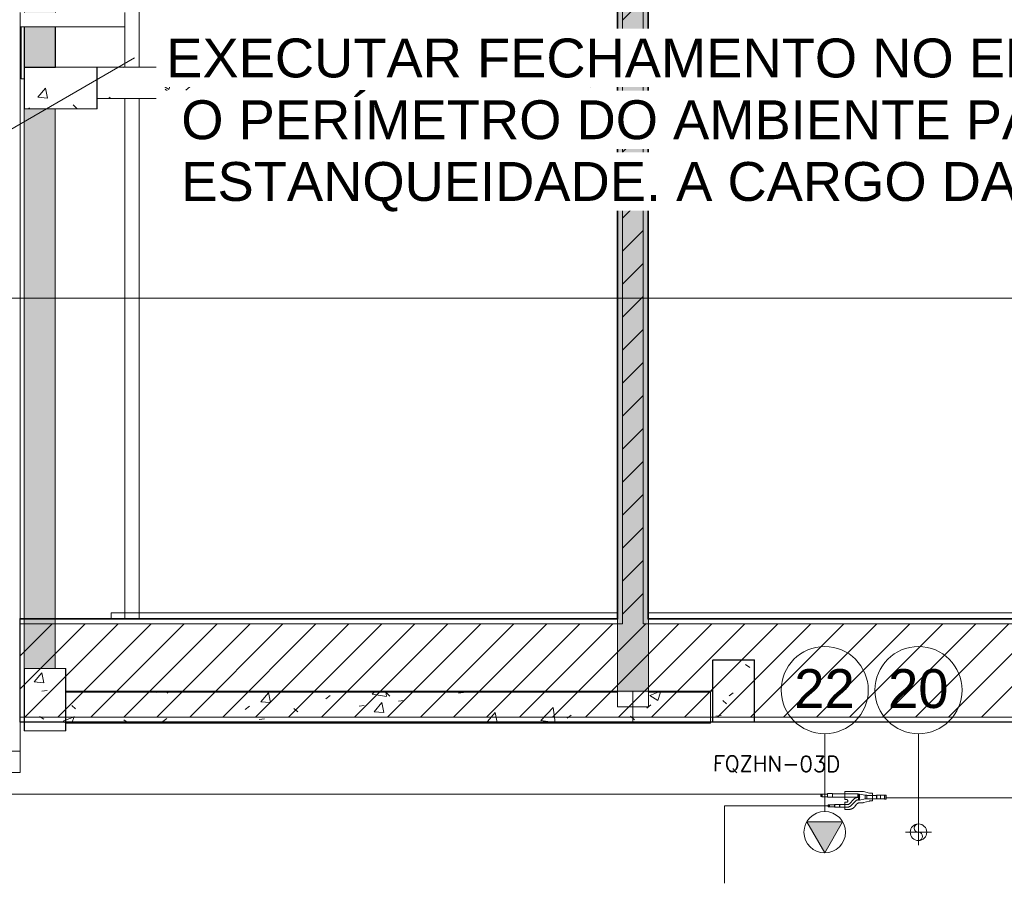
# Model space of a CAD drawing. Header units: metres. Extents: x 3 to 43.5, y -74 to -48.5.
# Tile 6 of 209: x 11.7 to 16.5, y -69.2 to -65.1. Entities that reach past the tile are written whole.
import ezdxf

# ---------------------------------------------------------------- set-up
doc = ezdxf.new("R2010")
doc.units = ezdxf.units.M
doc.linetypes.add('IMPORT-DASHDOT', pattern=[25.4, 12.7, -6.35, 0, -6.35])
doc.linetypes.add('Oculto 1_5', pattern=[0.0022, 0.0015, -0.0007])
for name, color, linetype, lineweight, true_color in [('1PAV - FRIG_dwg', 7, 'Continuous', 18, 0x767676), ('HVAC-RFNT', 30, 'Continuous', 18, 0xff7f00), ('M-MNTG-IDEN', 1, 'Continuous', 9, 0xff0000), ('TUB_FRIGO', 30, 'Continuous', 18, 0xff7f00)]:
    doc.layers.add(name, color=color, linetype=linetype, lineweight=lineweight, true_color=true_color)
for name, color, linetype, lineweight in [('A-COLS', 7, 'Continuous', 18), ('A-FLOR', 7, 'Continuous', 18), ('A-WALL', 7, 'Continuous', 18), ('A-WALL-PATT', 7, 'Continuous', 18), ('G-ANNO-SYMB', 7, 'Continuous', 9), ('G-ANNO-TEXT', 7, 'Continuous', 9), ('I-WALL', 7, 'Continuous', 18), ('M-MNTG', 7, 'Continuous', 18), ('S-BEAM', 7, 'Continuous', 18), ('S-COLS', 7, 'Continuous', 18)]:
    doc.layers.add(name, color=color, linetype=linetype, lineweight=lineweight)
doc.styles.add('Arial_1', font='arial.ttf', dxfattribs={"height": 0.1875})
doc.styles.add('RomanS', font='romans__.ttf', dxfattribs={"height": 0.075})
pattern_1 = [(50, (21.555, -62.9), (0.546555, -0.047815), [0.05715, -0.62865]), (355, (21.555, -62.9), (-0.105728, 0.573166), [0.04572, -0.50292]), (100.451, (21.601, -62.904), (0.440828, 0.525349), [0.04857, -0.53427]), (46.184, (21.555, -62.748), (0.813237, -0.12613), [0.08573, -0.94298]), (96.636, (21.623, -62.758), (0.71221, 0.742287), [0.07286, -0.80141]), (351.184, (21.555, -62.748), (0.712217, 0.742274), [0.06858, -0.75438]), (21, (21.631, -62.786), (0.454846, -0.306795), [0.05715, -0.62865]), (326, (21.631, -62.786), (0.185405, 0.55256), [0.04572, -0.50292]), (71.451, (21.669, -62.811), (0.64025, 0.245763), [0.04857, -0.53427]), (37.5, (21.555, -62.9), (0.009261, 0.2536672), [0.02515, -0.47168, 0.02515, -0.48539, -0.50482]), (37.5, (21.555, -62.9), (0.009261, 0.2536672), [-1.007, 0.02515, -0.47968]), (7.5, (21.555, -62.9), (0.200456, 0.300546), [0.02515, -0.26594, 0.02515, -0.46025, -0.1924]), (7.5, (21.555, -62.9), (0.200456, 0.300546), [-0.77648, 0.02515, -0.16726]), (327.5, (21.385, -62.9), (0.4067682, -0.0171882), [0.02515, -0.16535, 0.02515, -0.56921, -0.78867]), (327.5, (21.385, -62.9), (0.4067682, -0.0171882), [-0.78486, 0.02515, -0.76352]), (317.5, (21.309, -62.9), (0.444383, 0.0762794), [0.02515, -0.2225, 0.02515, -0.36957, -0.56007]), (317.5, (21.309, -62.9), (0.444383, 0.0762794), [-0.64237, 0.02515, -0.53492])]
pattern_2 = [(45, (21.555, -62.9), (-0.0795495, 0.0795495), [])]

# ---------------------------------------------------------------- blocks, each defined once
blk = doc.blocks.new('Paredes 14 - Paredes 21-7832839-1PAV - FRIGORÍFICA')
at = {"layer": 'A-WALL', "color": 253, "true_color": 0xaaaaaa}
for p, q in [((12.159, -67.9156), (14.599, -67.9156)), ((12.159, -67.9156), (12.159, -67.942)), ((14.599, -67.942), (12.159, -67.942)), ((32.6473, -67.9156), (14.749, -67.9156)), ((14.749, -67.9156), (14.749, -67.942)), ((14.749, -67.942), (32.6473, -67.942))]:
    blk.add_line(p, q, dxfattribs=at)
blk = doc.blocks.new('4 GRE - ESCOLA DE CINEMA E AUDIOVISUAL CINE REX R07_rvt-1-1PAV - FRIGORÍFICA')
at = {"layer": 'A-WALL-PATT', "true_color": 0xd4d4d4}
h = blk.add_hatch(dxfattribs=at)
h.set_pattern_fill('FP_1', color=254, style=0, pattern_type=2)
h.set_pattern_definition(pattern_1)
h.paths.add_polyline_path([(11.7173, -71.4719), (11.7198, -71.4719), (11.7198, -69.2826), (11.4698, -69.2826), (11.4698, -69.2851), (11.7173, -69.2851), (11.7173, -70.7665)])
h.paths.add_polyline_path([(11.4698, -68.5826), (11.7198, -68.5826), (11.7198, -55.1765), (11.7173, -55.1765), (11.7173, -68.5801), (11.4698, -68.5801)])
h.paths.add_polyline_path([(11.7173, -55.1065), (11.7198, -55.1065), (11.7198, -54.1615), (11.7173, -54.1615), (11.7173, -54.8736)])
h = blk.add_hatch(dxfattribs=at)
h.set_pattern_fill('FP_1', color=254, style=0, pattern_type=2)
h.set_pattern_definition(pattern_1)
h.paths.add_polyline_path([(14.599, -67.9426), (14.6015, -67.9426), (14.6015, -54.8415), (14.599, -54.8415), (14.599, -67.5879)])
h = blk.add_hatch(dxfattribs=at)
h.set_pattern_fill('FP_2', color=254, style=0, pattern_type=2)
h.set_pattern_definition(pattern_2)
h.paths.add_polyline_path([(14.624, -67.9676), (14.724, -67.9676), (14.724, -54.8165), (14.624, -54.8165), (14.624, -67.9451)])
h = blk.add_hatch(dxfattribs=at)
h.set_pattern_fill('FP_1', color=254, style=0, pattern_type=2)
h.set_pattern_definition(pattern_1)
h.paths.add_polyline_path([(14.7465, -67.9426), (14.749, -67.9419), (14.749, -54.8415), (14.7465, -54.8415), (14.7465, -67.5879)])
h = blk.add_hatch(dxfattribs=at)
h.set_pattern_fill('FP_1', color=254, style=0, pattern_type=2)
h.set_pattern_definition(pattern_1)
h.paths.add_polyline_path([(31.7081, -67.9451), (32.6498, -67.9451), (32.6498, -67.9426), (14.7465, -67.9426), (14.7465, -67.9451), (30.3991, -67.9451)])
h.paths.add_polyline_path([(34.6673, -67.9451), (34.6673, -67.9426), (33.1448, -67.9426), (33.1448, -67.9451), (34.6533, -67.9451)])
h.paths.add_polyline_path([(14.6015, -67.9451), (14.6015, -67.9426), (11.7173, -67.9426), (11.7173, -67.9451), (13.3823, -67.9451)])
h = blk.add_hatch(dxfattribs=at)
h.set_pattern_fill('FP_2', color=254, style=0, pattern_type=2)
h.set_pattern_definition(pattern_2)
h.paths.add_polyline_path([(34.326, -68.4176), (34.6673, -68.4176), (34.6673, -67.9676), (11.7173, -67.9676), (11.7173, -68.4176), (33.0171, -68.4176)])
h = blk.add_hatch(dxfattribs=at)
h.set_pattern_fill('FP_1', color=254, style=0, pattern_type=2)
h.set_pattern_definition(pattern_1)
h.paths.add_polyline_path([(34.6673, -68.4426), (34.6673, -68.4401), (11.7173, -68.4401), (11.7173, -68.4426), (34.326, -68.4426)])
at = {"layer": 'S-BEAM', "true_color": 0xaaaaaa}
h = blk.add_hatch(dxfattribs=at)
h.set_pattern_fill('FP_1', color=253, style=0, pattern_type=2)
h.set_pattern_definition(pattern_1)
h.paths.add_polyline_path([(14.6913, -68.2976), (14.7507, -68.2976), (14.7507, -54.3654), (14.6007, -54.3654), (14.6007, -68.2976)])
h = blk.add_hatch(dxfattribs=at)
h.set_pattern_fill('FP_1', color=253, style=0, pattern_type=2)
h.set_pattern_definition(pattern_1)
h.paths.add_polyline_path([(11.889, -68.1835), (11.889, -65.4854), (11.739, -65.4854), (11.739, -68.1835)])
h.paths.add_polyline_path([(11.739, -65.2854), (11.889, -65.2854), (11.889, -65.0909), (11.739, -65.0909), (11.739, -65.2039)])
h.paths.add_polyline_path([(11.739, -65.0209), (11.889, -65.0209), (11.889, -63.7209), (11.739, -63.7209), (11.739, -64.4093)])
h.paths.add_polyline_path([(11.7619, -63.6509), (11.889, -63.6509), (11.889, -63.3562), (11.739, -63.3562), (11.739, -63.6509)])
h.paths.add_polyline_path([(11.889, -63.1562), (11.889, -61.227), (11.739, -61.227), (11.739, -63.1562)])
h.paths.add_polyline_path([(11.889, -61.027), (11.889, -59.3985), (11.739, -59.3985), (11.739, -61.027)])
h.paths.add_polyline_path([(11.889, -59.1985), (11.889, -58.9619), (11.739, -58.9619), (11.739, -59.1985)])
h.paths.add_polyline_path([(11.8608, -58.8919), (11.889, -58.8919), (11.889, -57.5884), (11.739, -57.5884), (11.739, -58.8919)])
h.paths.add_polyline_path([(11.739, -57.3684), (11.889, -57.3684), (11.889, -54.5096), (11.739, -54.5096), (11.739, -57.2575)])
h = blk.add_hatch(dxfattribs=at)
h.set_pattern_fill('FP_1', color=253, style=0, pattern_type=2)
h.set_pattern_definition(pattern_1)
h.paths.add_polyline_path([(14.599, -65.4355), (14.599, -65.2855), (12.089, -65.2855), (12.089, -65.4355)])
h = blk.add_hatch(dxfattribs=at)
h.set_pattern_fill('FP_1', color=253, style=0, pattern_type=2)
h.set_pattern_definition(pattern_1)
h.paths.add_polyline_path([(14.6913, -68.4476), (15.049, -68.4476), (15.049, -68.2976), (11.939, -68.2976), (11.939, -68.4476), (13.3823, -68.4476)])
at = {"layer": 'S-COLS', "true_color": 0xaaaaaa}
h = blk.add_hatch(dxfattribs=at)
h.set_pattern_fill('FP_1', color=253, style=0, pattern_type=2)
h.set_pattern_definition(pattern_1)
h.paths.add_polyline_path([(11.739, -65.4854), (12.089, -65.4854), (12.089, -65.2854), (11.739, -65.2854)])
h = blk.add_hatch(dxfattribs=at)
h.set_pattern_fill('FP_1', color=253, style=0, pattern_type=2)
h.set_pattern_definition(pattern_1)
h.paths.add_polyline_path([(15.2596, -68.4426), (15.2596, -68.1426), (15.0596, -68.1426), (15.0596, -68.4426)])
h = blk.add_hatch(dxfattribs=at)
h.set_pattern_fill('FP_1', color=253, style=0, pattern_type=2)
h.set_pattern_definition(pattern_1)
h.paths.add_polyline_path([(11.739, -68.4835), (11.939, -68.4835), (11.939, -68.1835), (11.739, -68.1835), (11.739, -68.3825)])
at = {"layer": 'A-FLOR', "color": 253, "true_color": 0xaaaaaa}
for p, q in [((11.7198, -68.5826), (11.7198, -68.6855)), ((11.7198, -68.6855), (11.2407, -68.6855))]:
    blk.add_line(p, q, dxfattribs=at)
at = {"layer": 'A-WALL', "color": 253, "true_color": 0xaaaaaa}
for p, q in [((14.599, -54.8415), (14.599, -67.9426)), ((14.6015, -54.8415), (14.6015, -67.9426)), ((14.624, -54.8415), (14.624, -67.9426)), ((14.724, -54.8415), (14.724, -67.9426)), ((14.7465, -54.8415), (14.7465, -67.9426)), ((14.749, -67.9155), (14.749, -54.8415)), ((11.7198, -68.5826), (11.7198, -65.0909)), ((14.599, -67.9426), (11.7173, -67.9426)), ((11.7173, -67.9426), (11.7173, -68.4426)), ((14.6015, -67.9451), (11.7173, -67.9451)), ((14.6015, -67.9426), (14.6015, -67.9451)), ((14.624, -67.9426), (14.624, -67.9451)), ((14.624, -67.9451), (14.624, -67.9676)), ((14.724, -67.9426), (14.724, -67.9451)), ((14.724, -67.9451), (14.724, -67.9676)), ((14.7465, -67.9426), (14.7465, -67.9451)), ((32.6498, -67.9451), (14.7465, -67.9451)), ((14.749, -67.9419), (14.749, -67.9155)), ((14.749, -67.9426), (14.749, -67.9419)), ((32.6473, -67.9426), (14.749, -67.9426)), ((14.624, -67.9676), (11.7173, -67.9676)), ((32.6723, -67.9676), (14.724, -67.9676)), ((34.6673, -68.4176), (11.7173, -68.4176)), ((34.6673, -68.4401), (11.7173, -68.4401)), ((11.7173, -68.4426), (34.6673, -68.4426)), ((11.2198, -68.5826), (11.7198, -68.5826))]:
    blk.add_line(p, q, dxfattribs=at)
at = {"layer": 'I-WALL', "color": 253, "true_color": 0xaaaaaa}
for p, q in [((12.294, -63.3312), (12.294, -65.2855)), ((11.7198, -65.0209), (11.7198, -65.0909)), ((12.224, -65.0909), (12.224, -65.0209)), ((12.224, -65.0909), (11.7198, -65.0909)), ((12.224, -65.2855), (12.224, -65.0909)), ((12.224, -67.9426), (12.224, -65.4355)), ((12.294, -65.4355), (12.294, -67.9426))]:
    blk.add_line(p, q, dxfattribs=at)
at = {"layer": 'S-BEAM', "color": 253, "true_color": 0xaaaaaa}
for p, q in [((14.6007, -54.3654), (14.6007, -68.2976)), ((14.7507, -68.2976), (14.7507, -54.3654)), ((11.724, -65.0909), (11.724, -65.3416)), ((11.739, -65.0909), (11.739, -65.2854)), ((11.889, -65.2854), (11.889, -65.0909)), ((11.739, -65.2854), (11.889, -65.2854)), ((14.599, -65.2855), (12.089, -65.2855)), ((12.089, -65.2855), (12.089, -65.4355)), ((14.599, -65.4355), (14.599, -65.2855)), ((11.724, -65.3416), (11.739, -65.3416)), ((12.089, -65.4355), (14.599, -65.4355)), ((11.739, -65.4854), (11.739, -68.1835)), ((11.889, -65.4854), (11.739, -65.4854)), ((11.889, -68.1835), (11.889, -65.4854)), ((11.739, -68.1835), (11.889, -68.1835)), ((14.6007, -68.2976), (11.939, -68.2976)), ((11.939, -68.2976), (11.939, -68.4476)), ((15.049, -68.2976), (14.7507, -68.2976)), ((15.049, -68.4476), (15.049, -68.2976)), ((11.939, -68.4476), (15.049, -68.4476))]:
    blk.add_line(p, q, dxfattribs=at)
at = {"layer": 'S-COLS', "color": 253, "true_color": 0xaaaaaa}
for p, q in [((11.889, -65.2854), (11.739, -65.2854)), ((11.739, -65.2854), (11.739, -65.4854)), ((12.089, -65.2854), (11.889, -65.2854)), ((12.089, -65.4854), (12.089, -65.2854)), ((11.739, -65.4854), (11.889, -65.4854)), ((11.889, -65.4854), (12.089, -65.4854)), ((15.0596, -68.1426), (15.0596, -68.4426)), ((15.2596, -68.1426), (15.0596, -68.1426)), ((15.2596, -68.4426), (15.2596, -68.1426)), ((11.739, -68.1835), (11.739, -68.4835)), ((11.939, -68.1835), (11.739, -68.1835)), ((11.939, -68.2976), (11.939, -68.1835)), ((11.939, -68.4476), (11.939, -68.2976)), ((11.939, -68.4835), (11.939, -68.4476)), ((15.0596, -68.4426), (15.2596, -68.4426)), ((11.739, -68.4835), (11.939, -68.4835))]:
    blk.add_line(p, q, dxfattribs=at)
at = {"layer": 'A-WALL', "color": 253, "lineweight": 18, "true_color": 0xaaaaaa}
blk.add_blockref('Paredes 14 - Paredes 21-7832839-1PAV - FRIGORÍFICA', (0, 0), dxfattribs=at)
blk = doc.blocks.new('Family - V273-299370-1PAV - FRIGORÍFICA')
at = {"layer": 'S-BEAM', "color": 253, "true_color": 0xaaaaaa}
for p, q in [((0.075, 1.50355), (-0.075, 1.50355)), ((-0.075, 1.50355), (-0.075, -1.50355)), ((0.075, -1.50355), (0.075, 1.50355)), ((-0.075, -1.50355), (0.075, -1.50355))]:
    blk.add_line(p, q, dxfattribs=at)
blk = doc.blocks.new('Family - V270-299372-1PAV - FRIGORÍFICA')
at = {"layer": 'S-BEAM', "color": 253, "true_color": 0xaaaaaa}
for p, q in [((1.255, 0.075), (-1.255, 0.075)), ((-1.255, 0.075), (-1.255, -0.075)), ((1.255, -0.075), (1.255, 0.075)), ((-1.255, -0.075), (1.255, -0.075))]:
    blk.add_line(p, q, dxfattribs=at)
blk = doc.blocks.new('Family - V271-299380-1PAV - FRIGORÍFICA')
at = {"layer": 'S-BEAM', "color": 253, "true_color": 0xaaaaaa}
for p, q in [((0.1928, 0.075), (-0.1928, 0.075)), ((-0.1928, 0.075), (-0.1928, -0.075)), ((0.1928, -0.075), (0.1928, 0.075)), ((-0.1928, -0.075), (0.1928, -0.075))]:
    blk.add_line(p, q, dxfattribs=at)
blk = doc.blocks.new('Family - V271-299382-1PAV - FRIGORÍFICA')
at = {"layer": 'S-BEAM', "color": 253, "true_color": 0xaaaaaa}
for p, q in [((1.3675, 0.075), (-1.3675, 0.075)), ((-1.3675, 0.075), (-1.3675, -0.075)), ((1.3675, -0.075), (1.3675, 0.075)), ((-1.3675, -0.075), (1.3675, -0.075))]:
    blk.add_line(p, q, dxfattribs=at)
blk = doc.blocks.new('Family - V274-299426-1PAV - FRIGORÍFICA')
at = {"layer": 'S-BEAM', "color": 253, "true_color": 0xaaaaaa}
for p, q in [((0.075, 1.08965), (-0.075, 1.08965)), ((-0.075, 1.08965), (-0.075, -1.08965)), ((0.075, -1.08965), (0.075, 1.08965)), ((-0.075, -1.08965), (0.075, -1.08965))]:
    blk.add_line(p, q, dxfattribs=at)
blk = doc.blocks.new('Family - V272-299510-1PAV - FRIGORÍFICA')
at = {"layer": 'S-BEAM', "color": 253, "true_color": 0xaaaaaa}
for p, q in [((0.075, 0.9647), (-0.075, 0.9647)), ((-0.075, 0.9647), (-0.075, 0.6699)), ((0.075, 0.6699), (0.075, 0.9647)), ((-0.075, 0.5999), (-0.075, -0.7001)), ((0.075, -0.7001), (0.075, 0.5999)), ((-0.075, -0.7701), (-0.075, -0.9647)), ((0.075, -0.9647), (0.075, -0.7701)), ((-0.075, -0.9647), (0.075, -0.9647))]:
    blk.add_line(p, q, dxfattribs=at)
blk = doc.blocks.new('Family - P35-299874-1PAV - FRIGORÍFICA')
at = {"layer": 'S-COLS', "color": 253, "true_color": 0xaaaaaa}
for p, q in [((0.175, 0.1), (-0.175, 0.1)), ((-0.175, 0.1), (-0.175, -0.1)), ((0.175, -0.1), (0.175, 0.1)), ((-0.175, -0.1), (0.175, -0.1))]:
    blk.add_line(p, q, dxfattribs=at)
blk = doc.blocks.new('Family - P35-301553-1PAV - FRIGORÍFICA')
at = {"layer": 'S-COLS', "color": 253, "true_color": 0xaaaaaa}
for p, q in [((0.175, 0.1), (-0.175, 0.1)), ((-0.175, 0.1), (-0.175, -0.1)), ((0.175, -0.1), (0.175, 0.1)), ((-0.175, -0.1), (0.175, -0.1))]:
    blk.add_line(p, q, dxfattribs=at)
blk = doc.blocks.new('Family - P41-299876-1PAV - FRIGORÍFICA')
at = {"layer": 'S-COLS', "color": 253, "true_color": 0xaaaaaa}
for p, q in [((-0.1, 0.15), (-0.1, -0.15)), ((0.1, 0.15), (-0.1, 0.15)), ((0.1, -0.15), (0.1, 0.15)), ((-0.1, -0.15), (0.1, -0.15))]:
    blk.add_line(p, q, dxfattribs=at)
blk = doc.blocks.new('Family - P41-301560-1PAV - FRIGORÍFICA')
at = {"layer": 'S-COLS', "color": 253, "true_color": 0xaaaaaa}
for p, q in [((-0.1, 0.15), (-0.1, -0.15)), ((0.1, 0.15), (-0.1, 0.15)), ((0.1, -0.15), (0.1, 0.15)), ((-0.1, -0.15), (0.1, -0.15))]:
    blk.add_line(p, q, dxfattribs=at)
blk = doc.blocks.new('Family - P42-299936-1PAV - FRIGORÍFICA')
at = {"layer": 'S-COLS', "color": 253, "true_color": 0xaaaaaa}
for p, q in [((-0.1, 0.15), (-0.1, -0.15)), ((0.1, 0.15), (-0.1, 0.15)), ((0.1, -0.15), (0.1, 0.15)), ((-0.1, -0.15), (0.1, -0.15))]:
    blk.add_line(p, q, dxfattribs=at)
blk = doc.blocks.new('Family - P42-301561-1PAV - FRIGORÍFICA')
at = {"layer": 'S-COLS', "color": 253, "true_color": 0xaaaaaa}
for p, q in [((-0.1, 0.15), (-0.1, -0.15)), ((0.1, 0.15), (-0.1, 0.15)), ((0.1, -0.15), (0.1, 0.15)), ((-0.1, -0.15), (0.1, -0.15))]:
    blk.add_line(p, q, dxfattribs=at)
blk = doc.blocks.new('ESTRUTURAL CINE REX _011_IFC-1-1PAV - FRIGORÍFICA')
at = {"layer": 'A-COLS', "color": 253, "lineweight": 18, "true_color": 0xaaaaaa}
for name, p in [('Family - P35-301553-1PAV - FRIGORÍFICA', (11.9153, -65.3855)), ('Family - P42-301561-1PAV - FRIGORÍFICA', (15.1609, -68.292)), ('Family - P41-301560-1PAV - FRIGORÍFICA', (11.8403, -68.3335))]:
    blk.add_blockref(name, p, dxfattribs=at)
at = {"layer": 'S-BEAM', "color": 253, "lineweight": 18, "true_color": 0xaaaaaa}
for name, p in [('Family - V274-299426-1PAV - FRIGORÍFICA', (14.6753, -64.3459)), ('Family - V272-299510-1PAV - FRIGORÍFICA', (11.8153, -64.3209)), ('Family - V270-299372-1PAV - FRIGORÍFICA', (13.3453, -65.3605)), ('Family - V273-299370-1PAV - FRIGORÍFICA', (14.6753, -66.8641)), ('Family - V271-299382-1PAV - FRIGORÍFICA', (13.3078, -68.3676)), ('Family - V271-299380-1PAV - FRIGORÍFICA', (14.8681, -68.3676))]:
    blk.add_blockref(name, p, dxfattribs=at)
at = {"layer": 'S-COLS', "color": 253, "lineweight": 18, "true_color": 0xaaaaaa}
for name, p in [('Family - P35-299874-1PAV - FRIGORÍFICA', (11.9153, -65.3855)), ('Family - P42-299936-1PAV - FRIGORÍFICA', (15.1609, -68.292)), ('Family - P41-299876-1PAV - FRIGORÍFICA', (11.8403, -68.3335))]:
    blk.add_blockref(name, p, dxfattribs=at)
blk = doc.blocks.new('Ponto de força - PONTO DE FORÇA - EQUIPAMENTO-V65-1PAV - FRIGORÍFICA')
at = {"layer": 'M-MNTG', "linetype": 'Oculto 1_5', "true_color": 0xff0000}
blk.add_hatch(color=1, dxfattribs=at).paths.add_polyline_path([(0, -0.1), (0.0866, 0.05), (-0.0866, 0.05), (-0.0141, -0.0756)])
at = {"layer": 'M-MNTG'}
for p, q in [((0.0866, 0.05), (-0.0866, 0.05)), ((-0.0866, 0.05), (0, -0.1)), ((0, -0.1), (0.0866, 0.05))]:
    blk.add_line(p, q, dxfattribs=at)
blk.add_circle((0, 0), 0.1, dxfattribs=at)
blk = doc.blocks.new('Ponto de dreno - PONTO DE DRENO-878181-1PAV - FRIGORÍFICA')
at = {"layer": 'M-MNTG'}
for p, q in [((0, -0.0625), (0, 0.0625)), ((-0.0625, 0), (0.0625, 0)), ((0, 0.02), (0, 0))]:
    blk.add_line(p, q, dxfattribs=at)
blk.add_circle((0, 0), 0.04, dxfattribs=at)
for centre, start, end in [((0, 0.02), 90, 270), ((0, -0.02), 270, 90)]:
    blk.add_arc(centre, 0.02, start, end, dxfattribs=at)
blk = doc.blocks.new('1PAV - FRIG_dwg_A$C6C196F98-1155289-1PAV - FRIGORÍFICA')
at = {"layer": 'HVAC-RFNT'}
for p, q in [((-0.4352, 0.0756), (-0.4352, 0.0585)), ((-0.3936, 0.0566), (-0.3936, 0.0775)), ((-0.358, 0.0566), (-0.358, 0.0775)), ((-0.4485, 0.0013), (-0.4485, -0.0259)), ((-0.4125, -0.0259), (-0.4125, 0.0013)), ((-0.2136, 0.0218), (-0.2186, 0.0218)), ((-0.2178, -0.0252), (-0.2178, 0.0002)), ((-0.2038, 0.0028), (-0.2038, 0.0218)), ((-0.161, 0.0127), (-0.161, -0.0127)), ((-0.0735, -0.0134), (-0.0735, 0.0138)), ((-0.0436, -0.0146), (-0.0436, 0.0146)), ((-0.0106, -0.0157), (-0.0106, 0.0157)), ((-0.4902, -0.0017), (-0.4902, -0.0229)), ((-0.2155, -0.0218), (-0.2155, -0.0028)), ((-0.2136, -0.0017), (-0.2038, -0.0017)), ((-0.0754, -0.0127), (-0.1492, -0.0127))]:
    blk.add_line(p, q, dxfattribs=at)
at = {"layer": 'HVAC-RFNT', "color": 251, "true_color": 0x656565}
blk.add_line((-0.3167, -0.0434), (-0.1811, -0.0434), dxfattribs=at)
at = {"layer": 'HVAC-RFNT', "linetype": 'IMPORT-DASHDOT'}
blk.add_line((-0.2136, -0.0123), (-0.2038, -0.0123), dxfattribs=at)
at = {"layer": 'HVAC-RFNT', "flags": 128}
for points in [[(-0.3959, 0.0756), (-0.4364, 0.0756), (-0.4375, 0.0748), (-0.4375, 0.0597), (-0.4364, 0.0585), (-0.3959, 0.0585), (-0.3959, 0.0756), (-0.3947, 0.0775), (-0.3568, 0.0775), (-0.3561, 0.0767)], [(-0.3561, 0.0578), (-0.3561, 0.0767), (-0.2962, 0.0767), (-0.2943, 0.0767), (-0.2921, 0.0763), (-0.2902, 0.0763), (-0.2883, 0.076), (-0.2864, 0.0752), (-0.2845, 0.0748), (-0.2826, 0.0741), (-0.2807, 0.0733), (-0.2788, 0.0725), (-0.2769, 0.0718), (-0.2754, 0.0706), (-0.2735, 0.0695), (-0.272, 0.0684), (-0.2705, 0.0669), (-0.269, 0.0657), (-0.2674, 0.0642), (-0.2337, 0.0286), (-0.2322, 0.0271), (-0.2303, 0.0256), (-0.2288, 0.0244), (-0.2269, 0.0237), (-0.225, 0.0229), (-0.2227, 0.0225), (-0.2208, 0.0222), (-0.2186, 0.0218)], [(-0.2136, -0.0028), (-0.2155, -0.0028), (-0.2167, 0.0002), (-0.4106, 0.0002), (-0.4118, 0.0013), (-0.4493, 0.0013), (-0.4504, -0.0017)], [(-0.4375, 0.0597), (-0.4455, 0.0597), (-0.4455, 0.0748), (-0.4375, 0.0748)], [(-0.2136, -0.0218), (-0.2155, -0.0218), (-0.2167, -0.0252), (-0.4106, -0.0252), (-0.4106, 0.0002)], [(-0.2136, 0.0028), (-0.2186, 0.0028), (-0.2208, 0.0028), (-0.2227, 0.0032), (-0.2246, 0.0036), (-0.2269, 0.004), (-0.2288, 0.0044), (-0.2307, 0.0047), (-0.2326, 0.0055), (-0.2345, 0.0063), (-0.236, 0.007), (-0.2379, 0.0081), (-0.2398, 0.0089), (-0.2413, 0.01), (-0.2428, 0.0112), (-0.2447, 0.0127), (-0.2458, 0.0138), (-0.2474, 0.0153), (-0.2815, 0.0513), (-0.283, 0.0525), (-0.2845, 0.054), (-0.2864, 0.0551), (-0.2883, 0.0559), (-0.2902, 0.0566), (-0.2921, 0.0574), (-0.2943, 0.0574), (-0.2962, 0.0578), (-0.3561, 0.0578), (-0.3568, 0.0566), (-0.3947, 0.0566), (-0.3959, 0.0585)], [(-0.2038, 0.0021), (-0.2023, 0.0013), (-0.2019, 0.0002), (-0.2023, -0.0013), (-0.2038, -0.0017), (-0.2038, -0.0229), (-0.161, -0.0138), (-0.161, 0.0138), (-0.2038, 0.0229), (-0.2136, 0.0229), (-0.2136, -0.0229), (-0.2038, -0.0229)], [(-0.2136, 0.0021), (-0.2038, 0.0021), (-0.2038, 0.0229)], [(-0.161, -0.0138), (-0.1492, -0.0138), (-0.1492, 0.0138), (-0.161, 0.0138)], [(-0.1492, 0.0127), (-0.0754, 0.0127), (-0.0746, 0.0138), (-0.0455, 0.0138)], [(-0.0455, -0.0134), (-0.0455, 0.0138), (-0.0447, 0.0146), (-0.0129, 0.0146), (-0.0129, -0.0146), (-0.0447, -0.0146), (-0.0455, -0.0134), (-0.0746, -0.0134), (-0.0754, -0.0127), (-0.0754, 0.0127)], [(-0.0129, 0.0146), (-0.0117, 0.0157), (0, 0.0157), (0, -0.0157), (-0.0117, -0.0157), (-0.0129, -0.0146)], [(-0.4921, -0.0214), (-0.4921, -0.0036), (-0.5, -0.0036), (-0.5, -0.0214), (-0.4921, -0.0214), (-0.4913, -0.0229), (-0.4504, -0.0229), (-0.4493, -0.0259), (-0.4118, -0.0259), (-0.4106, -0.0252)], [(-0.4504, -0.0229), (-0.4504, -0.0017), (-0.4913, -0.0017), (-0.4921, -0.0036)]]:
    blk.add_lwpolyline(points, dxfattribs=at)
at = {"layer": 'HVAC-RFNT', "color": 251, "linetype": 'IMPORT-DASHDOT', "true_color": 0x656565, "flags": 128}
for points in [[(-0.1811, -0.0434), (-0.1792, -0.043), (-0.1773, -0.043), (-0.1758, -0.0426), (-0.1739, -0.0422), (-0.1296, -0.0309), (-0.1277, -0.0305), (-0.1258, -0.0301), (-0.1239, -0.0297), (-0.122, -0.0297), (-0.1057, -0.0297), (-0.1057, 0.0297), (-0.122, 0.0297), (-0.1239, 0.0297), (-0.1258, 0.0301), (-0.1277, 0.0305), (-0.1296, 0.0309), (-0.1739, 0.0422), (-0.1758, 0.0426), (-0.1773, 0.043), (-0.1792, 0.0434), (-0.1811, 0.0434), (-0.2038, 0.0434), (-0.2053, 0.0434), (-0.2072, 0.0434), (-0.2087, 0.0438), (-0.2106, 0.0441), (-0.2121, 0.0445), (-0.2136, 0.0449), (-0.2155, 0.0456), (-0.2171, 0.0464), (-0.2186, 0.0472), (-0.2201, 0.0483), (-0.2212, 0.0491), (-0.2227, 0.0502), (-0.2239, 0.0513), (-0.225, 0.0525), (-0.2265, 0.054), (-0.2273, 0.0551), (-0.2398, 0.0714), (-0.2409, 0.0729), (-0.2417, 0.0741), (-0.2428, 0.0752), (-0.244, 0.0763), (-0.2451, 0.0775), (-0.2462, 0.079), (-0.2477, 0.0797), (-0.2489, 0.0809), (-0.25, 0.082), (-0.2515, 0.0831), (-0.2527, 0.0839), (-0.2542, 0.0847), (-0.2553, 0.0858), (-0.2568, 0.0866), (-0.2583, 0.0873), (-0.2599, 0.0881), (-0.261, 0.0888), (-0.2625, 0.0896), (-0.264, 0.09), (-0.2655, 0.0907), (-0.2671, 0.0911), (-0.2686, 0.0915), (-0.2705, 0.0922), (-0.272, 0.0926), (-0.2735, 0.093), (-0.275, 0.093), (-0.2769, 0.0934), (-0.2784, 0.0938), (-0.2799, 0.0938), (-0.2818, 0.0938), (-0.2833, 0.0941), (-0.2849, 0.0941), (-0.3167, 0.0941), (-0.3167, 0.0403)], [(-0.3167, 0.0403), (-0.3046, 0.0403), (-0.3034, 0.0403), (-0.3027, 0.04), (-0.3004, 0.0396), (-0.2985, 0.0384), (-0.297, 0.0369), (-0.2955, 0.0354), (-0.2947, 0.0335), (-0.294, 0.0316), (-0.294, 0.0305), (-0.294, 0.0294), (-0.294, 0.0282), (-0.294, 0.0271), (-0.2947, 0.0252), (-0.2955, 0.0233), (-0.297, 0.0218), (-0.2985, 0.0203), (-0.3004, 0.0191), (-0.3027, 0.0188), (-0.3034, 0.0184), (-0.3046, 0.0184), (-0.3167, 0.0184), (-0.3167, -0.0434)]]:
    blk.add_lwpolyline(points, dxfattribs=at)
blk = doc.blocks.new('1PAV - FRIG_dwg-1115125-1PAV - FRIGORÍFICA')
at = {"layer": 'TUB_FRIGO'}
blk.add_line((1.8553, -5.9071), (-5.6579, -5.9071), dxfattribs=at)
at = {"layer": 'TUB_FRIGO', "flags": 128}
for points in [[(-5.9734, -5.8897), (-14.4902, -5.8897), (-14.4902, -4.2314), (-14.1902, -4.2314)], [(-5.939, -5.9456), (-6.439, -5.9456), (-6.439, -6.319)]]:
    blk.add_lwpolyline(points, dxfattribs=at)
at = {"extrusion": (0, 0, -1), "xscale": 0.6310854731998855, "yscale": 0.6310854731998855, "zscale": -0.6310854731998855, "rotation": 180}
blk.add_blockref('1PAV - FRIG_dwg_A$C6C196F98-1155289-1PAV - FRIGORÍFICA', (5.6579, -5.9032), dxfattribs=at)
at = {"layer": 'TUB_FRIGO', "color": 7, "insert": (-6.1868, -5.7053), "char_height": 0.075, "width": 0.834708, "attachment_point": 2, "rotation": 359.7708, "line_spacing_factor": 0.983083, "style": 'RomanS'}
blk.add_mtext('FQZHN-03D', dxfattribs=at)
blk = doc.blocks.new('M_Identificador de auxiliar MEP_BTS - Em caixas-891259-1PAV - FRIGORÍFICA')
at = {"layer": 'M-MNTG-IDEN'}
blk.add_circle((0, 0), 0.0028, dxfattribs=at)
for start, end in [(360, 180), (180, 360)]:
    blk.add_arc((0, 0), 0.0028, start, end, dxfattribs=at)

msp = doc.modelspace()

# ---------------------------------------------------------------- linework, layer by layer
at = {"layer": 'G-ANNO-SYMB'}
msp.add_line((4.1178, -66.3976), (40.6306, -66.3976), dxfattribs=at)
at = {"layer": 'G-ANNO-TEXT'}
msp.add_line((11.2421, -65.835), (12.2716, -65.2405), dxfattribs=at)
at = {"layer": 'M-MNTG-IDEN'}
for p, q in [((15.5999, -68.8727), (15.5999, -68.4977)), ((16.0522, -68.9102), (16.0522, -68.4977))]:
    msp.add_line(p, q, dxfattribs=at)

# ---------------------------------------------------------------- block references
at = {"lineweight": 5}
for name in ['4 GRE - ESCOLA DE CINEMA E AUDIOVISUAL CINE REX R07_rvt-1-1PAV - FRIGORÍFICA', 'ESTRUTURAL CINE REX _011_IFC-1-1PAV - FRIGORÍFICA']:
    msp.add_blockref(name, (0, 0), dxfattribs=at)
at = {"layer": '1PAV - FRIG_dwg', "color": 7}
msp.add_blockref('1PAV - FRIG_dwg-1115125-1PAV - FRIGORÍFICA', (21.555, -62.9), dxfattribs=at)
at = {"layer": 'M-MNTG'}
for name, p in [('Ponto de força - PONTO DE FORÇA - EQUIPAMENTO-V65-1PAV - FRIGORÍFICA', (15.5999, -68.9727)), ('Ponto de dreno - PONTO DE DRENO-878181-1PAV - FRIGORÍFICA', (16.0522, -68.9727))]:
    msp.add_blockref(name, p, dxfattribs=at)
at = {"layer": 'M-MNTG-IDEN', "xscale": 74.99999999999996, "yscale": 74.99999999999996, "zscale": 74.99999999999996}
for p in [(15.5999, -68.2877), (16.0522, -68.2877)]:
    msp.add_blockref('M_Identificador de auxiliar MEP_BTS - Em caixas-891259-1PAV - FRIGORÍFICA', p, dxfattribs=at)

# ---------------------------------------------------------------- texts
at = {"layer": 'M-MNTG-IDEN', "color": 7, "char_height": 0.1875, "width": 0.348734, "attachment_point": 1, "style": 'Arial_1'}
for s, insert in [('22', (15.4534, -68.1865)), ('20', (15.9056, -68.1865))]:
    msp.add_mtext(s, dxfattribs=dict(at, insert=insert))

# ---------------------------------------------------------------- next in the draw order: texts
at = {"layer": 'G-ANNO-TEXT', "char_height": 0.1875, "attachment_point": 1, "style": 'Arial_1', "bg_fill": 3, "box_fill_scale": 1.25, "bg_fill_color": 256, "bg_fill_true_color": 13158600, "bg_fill_transparency": 0}
for s, insert, width in [('EXECUTAR FECHAMENTO NO ENTREFORRO EM TODO', (12.424, -65.1467), 8.471833), (' O PERÍMETRO DO AMBIENTE PARA GARANTIR A', (12.424, -65.4444), 7.563922), (' ESTANQUEIDADE. A CARGO DA CIVIL ', (12.424, -65.742), 5.946517)]:
    msp.add_mtext(s, dxfattribs=dict(at, insert=insert, width=width))

doc.saveas('drawing.dxf')
